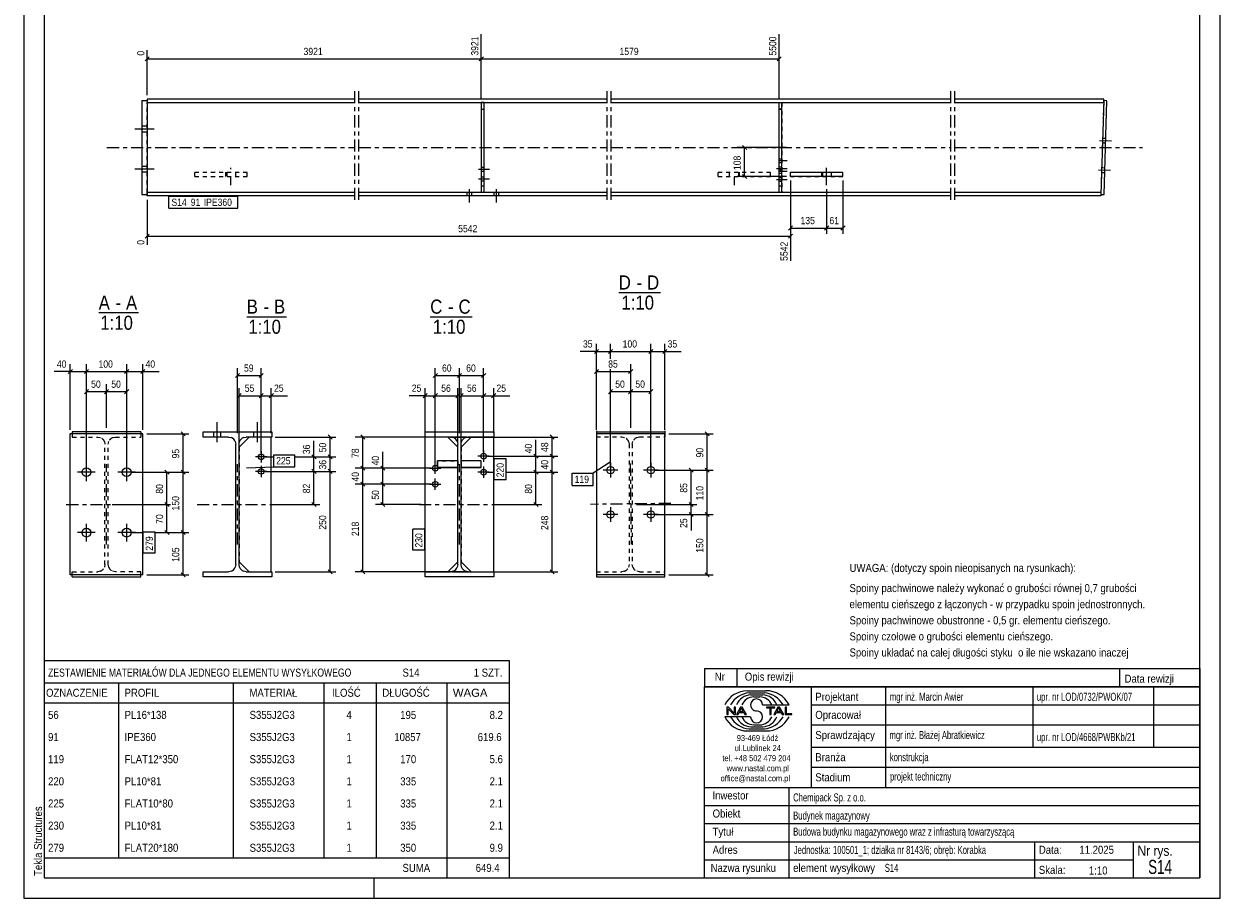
# Model space of a CAD drawing. Header units: millimetres. Extents: x 0 to 297, y 0 to 420.
# Tile 1 of 2: x 0 to 297, y 0 to 217. Entities that reach past the tile are written whole.
import ezdxf

# ---------------------------------------------------------------- set-up
doc = ezdxf.new("R2010")
doc.units = ezdxf.units.MM
for name, pattern in [('XKITLINE00', [0]), ('XKITLINE01', [4, 1, -1, 1, -1]), ('XKITLINE02', [4, 2, -2]), ('XKITLINE03', [6, 3, -1, 1, -1])]:
    doc.linetypes.add(name, pattern=pattern)
for name, color, linetype, lineweight in [('Arkusz rysunku', 3, 'Continuous', 0), ('Element', 2, 'Continuous', 0), ('Inny typ obiektu', 7, 'Continuous', 0), ('Wymiar', 4, 'Continuous', 0), ('Znak elementu', 2, 'Continuous', 0), ('Śruba', 3, 'Continuous', 0)]:
    doc.layers.add(name, color=color, linetype=linetype, lineweight=lineweight)
doc.styles.add('ARIAL', font='ARIAL.TTF')

msp = doc.modelspace()

# ---------------------------------------------------------------- linework, layer by layer
at = {"layer": 'Arkusz rysunku', "linetype": 'XKITLINE00', "lineweight": 0}
for p, q in [((0, 420), (0, 0)), ((297, 0), (297, 420)), ((5, 415), (5, 5)), ((292, 5), (292, 415)), ((5, 5), (292, 5)), ((87, 0), (87, 5)), ((0, 0), (297, 0))]:
    msp.add_line(p, q, dxfattribs=at)
at = {"layer": 'Element', "linetype": 'XKITLINE03', "lineweight": 0}
for p, q in [((82.11, 200.42), (82.11, 172.42)), ((83.11, 200.42), (83.11, 172.42)), ((144.71, 200.42), (144.71, 172.42)), ((145.71, 200.42), (145.71, 172.42)), ((230.03, 200.42), (230.03, 172.42)), ((231.03, 200.42), (231.03, 172.42)), ((20.62, 186.42), (82.11, 186.42)), ((83.11, 186.42), (144.71, 186.42)), ((145.71, 186.42), (230.03, 186.42)), ((231.03, 186.42), (277.75, 186.42)), ((20.52, 87.78), (20.52, 107.78)), ((53.02, 87.78), (53.02, 107.78)), ((108.14, 87.78), (108.14, 107.78)), ((150.54, 107.9), (150.78, 87.9)), ((160.66, 98.02), (140.66, 97.78)), ((10.52, 97.78), (30.52, 97.78)), ((43.02, 97.78), (63.02, 97.78)), ((98.14, 97.78), (118.14, 97.78))]:
    msp.add_line(p, q, dxfattribs=at)
at = {"layer": 'Element', "linetype": 'XKITLINE00', "lineweight": 0}
for p, q in [((29.29, 198.09), (30.62, 198.09)), ((29.29, 198.09), (29.29, 174.75)), ((30.62, 198.42), (30.62, 198.09)), ((82.11, 198.42), (30.62, 198.42)), ((30.62, 198.09), (30.62, 174.75)), ((30.62, 197.57), (82.11, 197.57)), ((144.71, 198.42), (83.11, 198.42)), ((83.11, 197.57), (144.71, 197.57)), ((113.57, 197.57), (113.57, 175.27)), ((114.24, 175.27), (114.24, 197.57)), ((230.03, 198.42), (145.71, 198.42)), ((145.71, 197.57), (230.03, 197.57)), ((187.53, 175.27), (187.53, 197.57)), ((187.53, 197.57), (188.19, 197.57)), ((188.19, 175.27), (188.19, 197.57)), ((268.13, 198.42), (231.03, 198.42)), ((231.03, 197.57), (268.1, 197.57)), ((268.12, 198.08), (267.39, 174.76)), ((268.1, 197.57), (268.13, 198.42)), ((268.92, 198.05), (268.12, 198.08)), ((268.19, 174.73), (268.92, 198.05)), ((190.35, 179.22), (190.35, 180.29)), ((190.35, 180.29), (203.36, 180.29)), ((203.36, 179.22), (190.35, 179.22)), ((198.31, 179.22), (198.31, 180.29)), ((203.36, 179.22), (203.36, 180.29)), ((82.11, 175.27), (30.62, 175.27)), ((144.71, 175.27), (83.11, 175.27)), ((230.03, 175.27), (145.71, 175.27)), ((188.19, 175.27), (187.53, 175.27)), ((267.4, 175.27), (231.03, 175.27)), ((267.4, 175.27), (267.37, 174.42)), ((29.29, 174.75), (30.62, 174.75)), ((30.62, 174.42), (30.62, 174.75)), ((82.11, 174.42), (30.62, 174.42)), ((144.71, 174.42), (83.11, 174.42)), ((230.03, 174.42), (145.71, 174.42)), ((267.37, 174.42), (231.03, 174.42)), ((267.39, 174.76), (268.19, 174.73)), ((142.16, 116.03), (142.16, 115.28)), ((159.16, 116.03), (159.16, 115.28)), ((11.52, 80.28), (11.52, 115.28)), ((29.52, 115.28), (11.52, 115.28)), ((29.02, 115.78), (12.02, 115.78)), ((12.02, 115.78), (12.02, 115.28)), ((29.02, 115.78), (29.02, 115.28)), ((29.52, 80.28), (29.52, 115.28)), ((44.52, 114.51), (44.52, 115.78)), ((44.52, 115.78), (61.52, 115.78)), ((44.52, 114.51), (44.52, 115.78)), ((44.52, 115.78), (61.52, 115.78)), ((50.82, 114.51), (44.52, 114.51)), ((50.82, 114.51), (44.52, 114.51)), ((50.82, 114.51), (51.51, 114.37)), ((50.82, 114.51), (51.51, 114.37)), ((52.48, 113.4), (52.62, 112.71)), ((52.48, 113.4), (52.62, 112.71)), ((55.92, 114.51), (53.42, 112.01)), ((53.42, 112.71), (53.56, 113.4)), ((53.42, 112.71), (53.56, 113.4)), ((54.53, 114.37), (55.22, 114.51)), ((54.53, 114.37), (55.22, 114.51)), ((61.52, 114.51), (55.22, 114.51)), ((61.52, 114.51), (55.22, 114.51)), ((61.42, 81.05), (61.42, 114.51)), ((61.52, 115.78), (61.52, 114.51)), ((61.52, 115.78), (61.52, 114.51)), ((99.64, 114.51), (99.64, 115.78)), ((99.64, 115.78), (116.64, 115.78)), ((99.64, 114.51), (99.64, 115.78)), ((99.64, 115.78), (116.64, 115.78)), ((105.94, 114.51), (99.64, 114.51)), ((105.94, 114.51), (99.64, 114.51)), ((99.64, 81.05), (99.64, 114.51)), ((107.74, 112.01), (105.24, 114.51)), ((105.94, 114.51), (106.63, 114.37)), ((105.94, 114.51), (106.63, 114.37)), ((107.6, 113.4), (107.74, 112.71)), ((107.6, 113.4), (107.74, 112.71)), ((111.04, 114.51), (108.54, 112.01)), ((108.54, 112.71), (108.68, 113.4)), ((108.54, 112.71), (108.68, 113.4)), ((109.65, 114.37), (110.34, 114.51)), ((109.65, 114.37), (110.34, 114.51)), ((116.64, 114.51), (110.34, 114.51)), ((116.64, 114.51), (110.34, 114.51)), ((116.64, 115.78), (116.64, 114.51)), ((116.64, 115.78), (116.64, 114.51)), ((116.64, 81.05), (116.64, 114.51)), ((142.16, 115.79), (159.16, 115.79)), ((159.16, 115.28), (142.16, 115.28)), ((142.16, 115.28), (142.16, 80.28)), ((159.16, 80.28), (159.16, 115.28)), ((52.62, 82.85), (52.62, 112.71)), ((52.62, 82.85), (52.62, 112.71)), ((53.42, 82.85), (53.42, 112.71)), ((53.42, 82.85), (53.42, 112.71)), ((107.74, 82.85), (107.74, 112.71)), ((107.74, 82.85), (107.74, 112.71)), ((108.54, 82.85), (108.54, 112.71)), ((108.54, 82.85), (108.54, 112.71)), ((107.74, 108.58), (102.73, 108.58)), ((102.73, 106.98), (102.73, 108.58)), ((107.74, 108.58), (102.73, 108.58)), ((102.73, 108.58), (102.73, 106.98)), ((107.74, 106.98), (102.73, 106.98)), ((102.73, 106.98), (107.74, 106.98)), ((107.74, 106.98), (107.74, 108.58)), ((107.74, 106.98), (107.74, 108.58)), ((113.55, 108.58), (108.54, 108.58)), ((108.54, 108.58), (108.54, 106.98)), ((113.55, 108.58), (108.54, 108.58)), ((108.54, 108.58), (108.54, 106.98)), ((113.55, 106.98), (108.54, 106.98)), ((108.54, 106.98), (113.55, 106.98)), ((113.55, 106.98), (113.55, 108.58)), ((113.55, 106.98), (113.55, 108.58)), ((53.42, 83.55), (55.92, 81.05)), ((107.74, 83.55), (105.24, 81.05)), ((108.54, 83.55), (111.04, 81.05)), ((29.52, 80.28), (11.52, 80.28)), ((12.02, 79.78), (12.02, 80.28)), ((29.02, 79.78), (29.02, 80.28)), ((44.52, 79.78), (44.52, 81.05)), ((44.52, 81.05), (50.82, 81.05)), ((44.52, 79.78), (44.52, 81.05)), ((44.52, 81.05), (50.82, 81.05)), ((51.51, 81.19), (50.82, 81.05)), ((51.51, 81.19), (50.82, 81.05)), ((52.62, 82.85), (52.48, 82.16)), ((52.62, 82.85), (52.48, 82.16)), ((53.56, 82.16), (53.42, 82.85)), ((53.56, 82.16), (53.42, 82.85)), ((55.22, 81.05), (54.53, 81.19)), ((55.22, 81.05), (54.53, 81.19)), ((55.22, 81.05), (61.52, 81.05)), ((55.22, 81.05), (61.52, 81.05)), ((61.52, 81.05), (61.52, 79.78)), ((61.52, 81.05), (61.52, 79.78)), ((99.64, 79.78), (99.64, 81.05)), ((99.64, 81.05), (105.94, 81.05)), ((99.64, 79.78), (99.64, 81.05)), ((99.64, 81.05), (105.94, 81.05)), ((106.63, 81.19), (105.94, 81.05)), ((106.63, 81.19), (105.94, 81.05)), ((107.74, 82.85), (107.6, 82.16)), ((107.74, 82.85), (107.6, 82.16)), ((108.68, 82.16), (108.54, 82.85)), ((108.68, 82.16), (108.54, 82.85)), ((110.34, 81.05), (109.65, 81.19)), ((110.34, 81.05), (109.65, 81.19)), ((110.34, 81.05), (116.64, 81.05)), ((110.34, 81.05), (116.64, 81.05)), ((116.64, 81.05), (116.64, 79.78)), ((116.64, 81.05), (116.64, 79.78)), ((142.16, 80.28), (142.16, 79.77)), ((159.16, 80.28), (142.16, 80.28)), ((159.16, 79.77), (159.16, 80.28)), ((12.02, 79.78), (29.02, 79.78)), ((61.52, 79.78), (44.52, 79.78)), ((61.52, 79.78), (44.52, 79.78)), ((116.64, 79.78), (99.64, 79.78)), ((116.64, 79.78), (99.64, 79.78)), ((142.16, 79.77), (159.16, 79.77))]:
    msp.add_line(p, q, dxfattribs=at)
at = {"layer": 'Element', "linetype": 'XKITLINE01', "lineweight": 0}
for p, q in [((30.62, 198.09), (30.62, 196.83)), ((30.62, 175.27), (30.62, 197.57)), ((114.24, 197.57), (113.57, 197.57)), ((187.53, 175.27), (187.53, 197.57)), ((187.53, 197.57), (188.19, 197.57)), ((188.19, 197.57), (188.19, 175.27)), ((268.1, 197.57), (267.4, 175.27)), ((113.57, 195.91), (114.24, 195.91)), ((188.19, 195.91), (187.53, 195.91)), ((187.53, 195.91), (188.19, 195.91)), ((42.45, 179.22), (42.45, 180.29)), ((42.45, 180.29), (55.44, 180.29)), ((42.45, 179.22), (55.44, 179.22)), ((50.39, 180.29), (50.39, 179.22)), ((55.44, 179.22), (55.44, 180.29)), ((172.37, 179.22), (172.37, 180.29)), ((172.37, 180.29), (185.36, 180.29)), ((172.37, 179.22), (185.36, 179.22)), ((177.43, 180.29), (177.43, 179.22)), ((185.36, 179.22), (185.36, 180.29)), ((190.35, 179.22), (190.35, 180.29)), ((190.35, 180.29), (203.36, 180.29)), ((190.35, 179.22), (203.36, 179.22)), ((198.31, 180.29), (198.31, 179.22)), ((203.36, 179.22), (203.36, 180.29)), ((30.62, 174.75), (30.62, 175.27)), ((113.57, 176.93), (114.24, 176.93)), ((114.24, 175.27), (113.57, 175.27)), ((187.53, 176.93), (188.19, 176.93)), ((187.53, 176.93), (188.19, 176.93)), ((188.19, 175.27), (187.53, 175.27)), ((12.02, 115.28), (12.02, 114.51)), ((12.02, 114.51), (18.32, 114.51)), ((18.32, 114.51), (19.01, 114.37)), ((19.98, 113.4), (20.12, 112.71)), ((20.92, 112.71), (21.06, 113.4)), ((22.03, 114.37), (22.72, 114.51)), ((22.72, 114.51), (29.02, 114.51)), ((29.02, 115.28), (29.02, 114.51)), ((61.42, 114.51), (55.92, 114.51)), ((105.24, 114.51), (99.64, 114.51)), ((116.64, 114.51), (111.04, 114.51)), ((142.16, 115.28), (142.16, 114.52)), ((142.16, 114.52), (148.46, 114.52)), ((148.46, 114.52), (149.15, 114.38)), ((150.12, 113.41), (150.26, 112.72)), ((151.06, 112.72), (151.2, 113.41)), ((152.17, 114.38), (152.86, 114.52)), ((152.86, 114.52), (159.16, 114.52)), ((159.16, 115.28), (159.16, 114.52)), ((20.12, 82.85), (20.12, 112.71)), ((20.92, 82.85), (20.92, 112.71)), ((53.42, 112.01), (53.42, 83.55)), ((107.74, 83.55), (107.74, 112.01)), ((108.54, 112.01), (108.54, 83.55)), ((150.26, 112.72), (150.26, 82.84)), ((151.06, 112.72), (151.06, 82.84)), ((103.88, 108.58), (107.74, 108.58)), ((103.88, 106.98), (107.74, 106.98)), ((107.74, 108.58), (107.74, 106.98)), ((12.02, 81.05), (18.32, 81.05)), ((12.02, 80.28), (12.02, 81.05)), ((19.01, 81.19), (18.32, 81.05)), ((20.12, 82.85), (19.98, 82.16)), ((21.06, 82.16), (20.92, 82.85)), ((22.72, 81.05), (22.03, 81.19)), ((29.02, 81.05), (22.72, 81.05)), ((29.02, 80.28), (29.02, 81.05)), ((55.92, 81.05), (61.42, 81.05)), ((99.64, 81.05), (105.24, 81.05)), ((111.04, 81.05), (116.64, 81.05)), ((142.16, 81.28), (142.16, 80.28)), ((142.16, 81.04), (148.46, 81.04)), ((149.15, 81.18), (148.46, 81.04)), ((150.26, 82.84), (150.12, 82.15)), ((151.2, 82.15), (151.06, 82.84)), ((152.86, 81.04), (152.17, 81.18)), ((152.86, 81.04), (159.16, 81.04)), ((159.16, 80.28), (159.16, 81.28))]:
    msp.add_line(p, q, dxfattribs=at)
for centre, start, end in [((18.32, 112.71), 22.5, 67.5), ((22.72, 112.71), 112.5, 157.5), ((148.46, 112.72), 22.4859, 67.4859), ((152.86, 112.72), 112.5141, 157.5141), ((18.32, 82.85), 292.5, 337.5), ((22.72, 82.85), 202.5, 247.5), ((148.46, 82.84), 292.5141, 337.5141), ((152.86, 82.84), 202.4859, 247.4859)]:
    msp.add_arc(centre, 1.8, start, end, dxfattribs=at)
at = {"layer": 'Element', "linetype": 'XKITLINE00', "lineweight": 0}
for centre, start, end in [((50.82, 112.71), 22.5, 67.5), ((50.82, 112.71), 22.5, 67.5), ((55.22, 112.71), 112.5, 157.5), ((55.22, 112.71), 112.5, 157.5), ((105.94, 112.71), 22.5, 67.5), ((105.94, 112.71), 22.5, 67.5), ((110.34, 112.71), 112.5, 157.5), ((110.34, 112.71), 112.5, 157.5), ((50.82, 82.85), 292.5, 337.5), ((50.82, 82.85), 292.5, 337.5), ((55.22, 82.85), 202.5, 247.5), ((55.22, 82.85), 202.5, 247.5), ((105.94, 82.85), 292.5, 337.5), ((105.94, 82.85), 292.5, 337.5), ((110.34, 82.85), 202.5, 247.5), ((110.34, 82.85), 202.5, 247.5)]:
    msp.add_arc(centre, 1.8, start, end, dxfattribs=at)
at = {"layer": 'Inny typ obiektu', "linetype": 'XKITLINE00', "lineweight": 0}
for p, q in [((147.7, 150.4), (158.1, 150.4)), ((18.57, 145.4), (28.45, 145.4)), ((55.33, 144.4), (65.21, 144.4)), ((100.88, 144.4), (111.28, 144.4)), ((5, 59), (5, 53.5)), ((5, 59), (120.5, 59)), ((120.5, 59), (120.5, 53.5)), ((169, 57), (169, 52.5)), ((169, 57), (292, 57)), ((177, 57), (177, 52.5)), ((272, 57), (272, 52.5)), ((292, 57), (292, 52.5)), ((5, 53.5), (5, 48.5)), ((5, 53.5), (120.5, 53.5)), ((23.5, 53.5), (23.5, 48.5)), ((52, 48.5), (52, 53.5)), ((74.5, 53.5), (74.5, 48.5)), ((87.5, 53.5), (87.5, 48.5)), ((105, 53.5), (105, 48.5)), ((120.5, 53.5), (120.5, 48.5)), ((292, 52.5), (169, 52.5)), ((169, 5), (169, 52.5)), ((169, 52.5), (292, 52.5)), ((179.62, 51.49), (184.23, 51.5)), ((180.07, 50.99), (183.86, 51)), ((180.46, 50.49), (183.45, 50.49)), ((195.5, 52.5), (195.5, 27.5)), ((214, 27.5), (214, 52.5)), ((250.5, 52.5), (250.5, 37.5)), ((280.5, 52.5), (280.5, 37.5)), ((292, 52.5), (292, 5)), ((5, 48.5), (120.5, 48.5)), ((5, 48.5), (5, 43)), ((23.5, 48.5), (23.5, 43)), ((52, 43), (52, 48.5)), ((74.5, 48.5), (74.5, 43)), ((87.5, 48.5), (87.5, 43)), ((105, 48.5), (105, 43)), ((120.5, 48.5), (120.5, 43)), ((181.2, 49.98), (182.73, 49.99)), ((183.42, 47.99), (189.98, 47.99)), ((195.5, 48), (292, 48)), ((180.43, 45.01), (174, 45.01)), ((174.93, 47.44), (174.57, 47.44)), ((174.57, 47.44), (174.57, 45.56)), ((174.57, 45.56), (174.9, 45.56)), ((174.9, 47.04), (176.29, 45.56)), ((174.9, 45.56), (174.9, 47.04)), ((176.31, 45.96), (174.93, 47.44)), ((176.29, 45.56), (176.65, 45.56)), ((176.65, 47.44), (176.31, 47.44)), ((176.31, 47.44), (176.31, 45.96)), ((176.65, 45.56), (176.65, 47.44)), ((177.96, 47.44), (176.94, 45.56)), ((176.94, 45.56), (177.31, 45.56)), ((177.31, 45.56), (177.61, 46.13)), ((177.61, 46.13), (178.71, 46.13)), ((177.71, 46.33), (178.14, 47.24)), ((178.6, 46.33), (177.71, 46.33)), ((178.33, 47.44), (177.96, 47.44)), ((178.14, 47.24), (178.6, 46.33)), ((179.41, 45.56), (178.33, 47.44)), ((178.71, 46.13), (179.02, 45.56)), ((179.02, 45.56), (179.41, 45.56)), ((186.43, 47.44), (184.34, 47.44)), ((184.34, 47.44), (184.34, 47.22)), ((184.34, 47.22), (185.21, 47.22)), ((185.21, 47.22), (185.21, 45.56)), ((185.21, 45.56), (185.56, 45.56)), ((185.56, 45.56), (185.56, 47.22)), ((185.56, 47.22), (186.43, 47.22)), ((187.21, 47.44), (186.2, 45.56)), ((186.2, 45.56), (186.57, 45.56)), ((186.43, 47.22), (186.43, 47.44)), ((186.57, 45.56), (186.86, 46.13)), ((186.86, 46.13), (187.96, 46.13)), ((186.96, 46.33), (187.39, 47.24)), ((187.86, 46.33), (186.96, 46.33)), ((187.59, 47.44), (187.21, 47.44)), ((187.4, 47.24), (187.39, 47.24)), ((187.4, 47.24), (187.86, 46.33)), ((188.67, 45.56), (187.59, 47.44)), ((187.96, 46.13), (188.27, 45.56)), ((188.27, 45.56), (188.67, 45.56)), ((189.36, 47.44), (189.01, 47.44)), ((189.01, 47.44), (189.01, 45.56)), ((189.01, 45.56), (190.66, 45.56)), ((189.36, 45.78), (189.36, 47.44)), ((190.66, 45.78), (189.36, 45.78)), ((190.66, 45.56), (190.66, 45.78)), ((5, 43), (5, 37.5)), ((23.5, 43), (23.5, 37.5)), ((52, 37.5), (52, 43)), ((74.5, 43), (74.5, 37.5)), ((87.5, 43), (87.5, 37.5)), ((105, 43), (105, 37.5)), ((120.5, 43), (120.5, 37.5)), ((180.07, 42.01), (183.86, 42)), ((180.46, 42.51), (183.45, 42.51)), ((181.2, 43.02), (182.73, 43.01)), ((195.5, 43), (292, 43)), ((179.62, 41.51), (184.23, 41.5)), ((5, 37.5), (5, 32)), ((23.5, 37.5), (23.5, 32)), ((52, 32), (52, 37.5)), ((74.5, 37.5), (74.5, 32)), ((87.5, 37.5), (87.5, 32)), ((105, 37.5), (105, 32)), ((120.5, 37.5), (120.5, 32)), ((195.5, 37.5), (292, 37.5)), ((5, 32), (5, 26.5)), ((23.5, 32), (23.5, 26.5)), ((52, 26.5), (52, 32)), ((74.5, 32), (74.5, 26.5)), ((87.5, 32), (87.5, 26.5)), ((105, 32), (105, 26.5)), ((120.5, 32), (120.5, 26.5)), ((195.5, 32.5), (292, 32.5)), ((169, 27.5), (292, 27.5)), ((190, 5), (190, 27.5)), ((5, 26.5), (5, 21)), ((23.5, 26.5), (23.5, 21)), ((52, 21), (52, 26.5)), ((74.5, 26.5), (74.5, 21)), ((87.5, 26.5), (87.5, 21)), ((105, 26.5), (105, 21)), ((120.5, 26.5), (120.5, 21)), ((5, 21), (5, 15.5)), ((23.5, 21), (23.5, 15.5)), ((52, 15.5), (52, 21)), ((74.5, 21), (74.5, 15.5)), ((87.5, 21), (87.5, 15.5)), ((105, 21), (105, 15.5)), ((120.5, 21), (120.5, 15.5)), ((169, 23), (292, 23)), ((169, 18.5), (292, 18.5)), ((5, 15.5), (5, 10)), ((23.5, 15.5), (23.5, 10)), ((52, 10), (52, 15.5)), ((74.5, 15.5), (74.5, 10)), ((87.5, 15.5), (87.5, 10)), ((105, 15.5), (105, 10)), ((120.5, 15.5), (120.5, 10)), ((169, 14), (292, 14)), ((251, 5), (251, 14)), ((275.5, 5), (275.5, 14)), ((5, 10), (5, 5)), ((5, 10), (120.5, 10)), ((105, 10), (105, 5)), ((120.5, 10), (120.5, 5)), ((169, 9.5), (275.5, 9.5)), ((5, 5), (120.5, 5)), ((169, 5), (292, 5))]:
    msp.add_line(p, q, dxfattribs=at)
for centre, radius, start, end in [((179.72, 45.08), 6.42, 90.8317, 153.0136), ((180.67, 45), 6.02, 95.7347, 150.2266), ((183.22, 46.41), 4.08, 22.7023, 86.7527), ((183.24, 44.98), 6.04, 29.8256, 84.1252), ((184.25, 45.07), 6.43, 27.0191, 90.199), ((180.7, 46.42), 4.07, 93.3428, 157.3393), ((181.33, 46.6), 3.38, 92.229, 155.8008), ((181.92, 47.99), 1.49, 0.0741, 179.9259), ((181.92, 47.99), 1.49, 179.9259, 270), ((182.59, 46.6), 3.39, 24.2351, 87.5913), ((179.72, 47.92), 6.42, 206.9864, 269.1683), ((180.67, 48), 6.02, 209.7734, 264.2653), ((180.7, 46.58), 4.07, 202.6607, 266.6572), ((181.33, 46.4), 3.38, 204.1992, 267.771), ((181.92, 45.01), 1.49, 180.0741, 359.9259), ((181.92, 45), 1.49, 0.0741, 90), ((182.59, 46.4), 3.39, 272.4087, 335.7649), ((183.22, 46.59), 4.08, 273.2473, 337.2977), ((183.24, 48.02), 6.04, 275.8748, 330.1744), ((184.25, 47.93), 6.43, 269.801, 332.9809)]:
    msp.add_arc(centre, radius, start, end, dxfattribs=at)
at = {"layer": 'Wymiar', "linetype": 'XKITLINE00', "lineweight": 0}
for p, q in [((113.57, 198.57), (113.57, 214.58)), ((113.57, 198.57), (113.57, 214.58)), ((187.53, 198.57), (187.53, 214.58)), ((31.13, 208.93), (30.11, 207.91)), ((30.62, 199.42), (30.62, 210.57)), ((30.62, 208.42), (113.57, 208.42)), ((114.08, 208.93), (113.06, 207.91)), ((114.08, 208.93), (113.06, 207.91)), ((113.57, 208.42), (187.53, 208.42)), ((188.03, 208.93), (187.02, 207.91)), ((189.35, 186.42), (177.09, 186.42)), ((178.44, 186.93), (179.46, 185.91)), ((178.95, 179.22), (178.95, 186.42)), ((189.35, 179.22), (177.09, 179.22)), ((178.44, 179.73), (179.46, 178.71)), ((190.35, 178.22), (190.35, 158.26)), ((190.35, 178.22), (190.35, 164.98)), ((203.36, 178.22), (203.36, 164.98)), ((199.31, 176.05), (199.31, 164.98)), ((199.31, 176.05), (199.31, 164.98)), ((30.62, 173.42), (30.62, 162.26)), ((190.86, 166.93), (189.84, 165.91)), ((190.35, 166.42), (199.31, 166.42)), ((199.82, 166.93), (198.8, 165.91)), ((199.82, 166.93), (198.8, 165.91)), ((199.31, 166.42), (203.36, 166.42)), ((203.87, 166.93), (202.85, 165.91)), ((31.13, 164.93), (30.11, 163.91)), ((30.62, 164.42), (190.35, 164.42)), ((190.86, 164.93), (189.84, 163.91)), ((142.16, 116.28), (142.16, 137.64)), ((145.66, 133.91), (145.66, 137.64)), ((145.66, 133.91), (145.66, 137.64)), ((155.66, 107.28), (155.66, 137.64)), ((155.66, 107.28), (155.66, 137.64)), ((159.16, 116.28), (159.16, 137.64)), ((142.16, 135.78), (138.14, 135.78)), ((142.16, 135.78), (138.14, 135.78)), ((142.67, 136.29), (141.65, 135.27)), ((142.16, 135.78), (145.66, 135.78)), ((146.17, 136.29), (145.15, 135.27)), ((146.17, 136.29), (145.15, 135.27)), ((145.66, 135.78), (155.66, 135.78)), ((156.17, 136.29), (155.15, 135.27)), ((156.17, 136.29), (155.15, 135.27)), ((155.66, 135.78), (159.16, 135.78)), ((159.67, 136.29), (158.65, 135.27)), ((159.16, 135.78), (163.18, 135.78)), ((159.16, 135.78), (163.18, 135.78)), ((11.52, 130.78), (7.5, 130.78)), ((11.52, 130.78), (7.5, 130.78)), ((12.03, 131.29), (11.01, 130.27)), ((11.52, 116.28), (11.52, 132.64)), ((11.52, 130.78), (15.52, 130.78)), ((16.03, 131.29), (15.01, 130.27)), ((16.03, 131.29), (15.01, 130.27)), ((15.52, 106.78), (15.52, 132.64)), ((15.52, 106.78), (15.52, 132.64)), ((15.52, 130.78), (25.52, 130.78)), ((26.03, 131.29), (25.01, 130.27)), ((26.03, 131.29), (25.01, 130.27)), ((25.52, 106.78), (25.52, 132.64)), ((25.52, 106.78), (25.52, 132.64)), ((25.52, 130.78), (29.52, 130.78)), ((30.03, 131.29), (29.01, 130.27)), ((29.52, 116.28), (29.52, 132.64)), ((29.52, 130.78), (33.54, 130.78)), ((29.52, 130.78), (33.54, 130.78)), ((53.02, 115.51), (53.02, 131.64)), ((58.92, 110.58), (58.92, 131.64)), ((102.14, 107.78), (102.14, 131.64)), ((108.14, 115.51), (108.14, 131.64)), ((108.14, 115.51), (108.14, 131.64)), ((114.14, 110.78), (114.14, 131.64)), ((142.67, 131.3), (141.65, 130.28)), ((142.16, 116.28), (142.16, 132.65)), ((142.16, 130.79), (150.66, 130.79)), ((145.66, 107.28), (145.66, 131.39)), ((145.66, 107.28), (145.66, 131.39)), ((151.17, 131.3), (150.15, 130.28)), ((150.66, 116.79), (150.66, 132.65)), ((53.53, 130.29), (52.51, 129.27)), ((53.02, 129.78), (58.92, 129.78)), ((59.43, 130.29), (58.41, 129.27)), ((102.65, 130.29), (101.63, 129.27)), ((102.14, 129.78), (108.14, 129.78)), ((108.65, 130.29), (107.63, 129.27)), ((108.65, 130.29), (107.63, 129.27)), ((108.14, 129.78), (114.14, 129.78)), ((114.65, 130.29), (113.63, 129.27)), ((16.03, 126.29), (15.01, 125.27)), ((15.52, 106.78), (15.52, 127.64)), ((15.52, 125.78), (20.52, 125.78)), ((21.03, 126.29), (20.01, 125.27)), ((21.03, 126.29), (20.01, 125.27)), ((20.52, 116.78), (20.52, 127.64)), ((20.52, 116.78), (20.52, 127.64)), ((20.52, 125.78), (25.52, 125.78)), ((26.03, 126.29), (25.01, 125.27)), ((25.52, 106.78), (25.52, 127.64)), ((53.93, 125.29), (52.91, 124.27)), ((53.42, 113.01), (53.42, 126.64)), ((53.42, 124.78), (58.92, 124.78)), ((59.43, 125.29), (58.41, 124.27)), ((59.43, 125.29), (58.41, 124.27)), ((58.92, 110.58), (58.92, 126.64)), ((58.92, 110.58), (58.92, 126.64)), ((58.92, 124.78), (61.42, 124.78)), ((61.93, 125.29), (60.91, 124.27)), ((61.42, 115.51), (61.42, 126.64)), ((61.42, 124.78), (65.44, 124.78)), ((61.42, 124.78), (65.44, 124.78)), ((99.64, 124.78), (95.62, 124.78)), ((99.64, 124.78), (95.62, 124.78)), ((100.15, 125.29), (99.13, 124.27)), ((99.64, 115.51), (99.64, 126.64)), ((99.64, 124.78), (102.14, 124.78)), ((102.65, 125.29), (101.63, 124.27)), ((102.65, 125.29), (101.63, 124.27)), ((102.14, 107.78), (102.14, 126.64)), ((102.14, 107.78), (102.14, 126.64)), ((102.14, 124.78), (107.74, 124.78)), ((108.25, 125.29), (107.23, 124.27)), ((107.74, 113.01), (107.74, 126.64)), ((109.05, 125.29), (108.03, 124.27)), ((108.54, 113.01), (108.54, 126.64)), ((108.54, 124.78), (114.14, 124.78)), ((114.65, 125.29), (113.63, 124.27)), ((114.65, 125.29), (113.63, 124.27)), ((114.14, 110.78), (114.14, 126.64)), ((114.14, 110.78), (114.14, 126.64)), ((114.14, 124.78), (116.64, 124.78)), ((117.15, 125.29), (116.13, 124.27)), ((116.64, 115.51), (116.64, 126.64)), ((116.64, 124.78), (120.66, 124.78)), ((116.64, 124.78), (120.66, 124.78)), ((146.17, 126.3), (145.15, 125.28)), ((145.66, 107.28), (145.66, 127.65)), ((145.66, 125.79), (150.66, 125.79)), ((151.17, 126.3), (150.15, 125.28)), ((151.17, 126.3), (150.15, 125.28)), ((150.66, 116.79), (150.66, 127.65)), ((150.66, 116.79), (150.66, 127.65)), ((150.66, 125.79), (155.66, 125.79)), ((156.17, 126.3), (155.15, 125.28)), ((155.66, 107.28), (155.66, 127.65)), ((30.52, 115.28), (40.96, 115.28)), ((39.01, 115.79), (40.03, 114.77)), ((39.52, 105.78), (39.52, 115.28)), ((62.42, 114.51), (77.46, 114.51)), ((72.02, 109.58), (72.02, 113.6)), ((72.02, 109.58), (72.02, 113.6)), ((75.51, 115.02), (76.53, 114)), ((76.02, 109.58), (76.02, 114.51)), ((110.04, 114.51), (82.28, 114.51)), ((83.63, 115.02), (84.65, 114)), ((84.14, 106.78), (84.14, 114.51)), ((106.24, 114.51), (132.58, 114.51)), ((127.14, 109.78), (127.14, 113.8)), ((127.14, 109.78), (127.14, 113.8)), ((130.63, 115.02), (131.65, 114)), ((131.14, 109.78), (131.14, 114.51)), ((160.16, 115.28), (171.1, 115.28)), ((169.15, 115.79), (170.17, 114.77)), ((169.66, 106.28), (169.66, 115.28)), ((71.51, 110.09), (72.53, 109.07)), ((75.51, 110.09), (76.53, 109.07)), ((75.51, 110.09), (76.53, 109.07)), ((89.14, 106.78), (89.14, 110.8)), ((89.14, 106.78), (89.14, 110.8)), ((126.63, 110.29), (127.65, 109.27)), ((130.63, 110.29), (131.65, 109.27)), ((130.63, 110.29), (131.65, 109.27)), ((59.92, 109.58), (62.04, 109.58)), ((59.92, 109.58), (62.04, 109.58)), ((59.92, 109.58), (62.04, 109.58)), ((67.25, 109.58), (77.46, 109.58)), ((67.25, 109.58), (77.46, 109.58)), ((67.25, 109.58), (73.46, 109.58)), ((72.02, 105.98), (72.02, 109.58)), ((76.02, 105.98), (76.02, 109.58)), ((83.63, 107.29), (84.65, 106.27)), ((83.63, 107.29), (84.65, 106.27)), ((88.63, 107.29), (89.65, 106.27)), ((115.14, 109.78), (132.58, 109.78)), ((115.14, 109.78), (132.58, 109.78)), ((115.14, 109.78), (128.58, 109.78)), ((127.14, 105.78), (127.14, 109.78)), ((131.14, 105.78), (131.14, 109.78)), ((26.52, 105.78), (40.96, 105.78)), ((26.52, 105.78), (40.96, 105.78)), ((26.52, 105.78), (36.96, 105.78)), ((35.01, 106.29), (36.03, 105.27)), ((35.52, 97.78), (35.52, 105.78)), ((39.01, 106.29), (40.03, 105.27)), ((39.01, 106.29), (40.03, 105.27)), ((39.52, 90.78), (39.52, 105.78)), ((59.92, 105.98), (77.46, 105.98)), ((59.92, 105.98), (77.46, 105.98)), ((59.92, 105.98), (73.46, 105.98)), ((59.92, 105.98), (73.46, 105.98)), ((71.51, 106.49), (72.53, 105.47)), ((71.51, 106.49), (72.53, 105.47)), ((72.02, 97.78), (72.02, 105.98)), ((75.51, 106.49), (76.53, 105.47)), ((75.51, 106.49), (76.53, 105.47)), ((76.02, 81.05), (76.02, 105.98)), ((101.14, 106.78), (82.28, 106.78)), ((101.14, 106.78), (82.28, 106.78)), ((84.14, 102.78), (84.14, 106.78)), ((101.14, 106.78), (87.28, 106.78)), ((89.14, 102.78), (89.14, 106.78)), ((115.14, 105.78), (116.74, 105.78)), ((115.14, 105.78), (116.74, 105.78)), ((115.14, 105.78), (116.74, 105.78)), ((115.14, 105.78), (116.74, 105.78)), ((119.74, 105.78), (132.58, 105.78)), ((119.74, 105.78), (132.58, 105.78)), ((119.74, 105.78), (128.58, 105.78)), ((119.74, 105.78), (128.58, 105.78)), ((126.63, 106.29), (127.65, 105.27)), ((126.63, 106.29), (127.65, 105.27)), ((127.14, 97.78), (127.14, 105.78)), ((130.63, 106.29), (131.65, 105.27)), ((130.63, 106.29), (131.65, 105.27)), ((131.14, 81.05), (131.14, 105.78)), ((156.66, 106.28), (171.1, 106.28)), ((156.66, 106.28), (171.1, 106.28)), ((156.66, 106.28), (167.1, 106.28)), ((165.15, 106.79), (166.17, 105.77)), ((165.66, 97.78), (165.66, 106.28)), ((169.15, 106.79), (170.17, 105.77)), ((169.15, 106.79), (170.17, 105.77)), ((169.66, 95.28), (169.66, 106.28)), ((101.14, 102.78), (82.28, 102.78)), ((101.14, 102.78), (82.28, 102.78)), ((83.63, 103.29), (84.65, 102.27)), ((83.63, 103.29), (84.65, 102.27)), ((84.14, 81.05), (84.14, 102.78)), ((101.14, 102.78), (87.28, 102.78)), ((101.14, 102.78), (87.28, 102.78)), ((88.63, 103.29), (89.65, 102.27)), ((88.63, 103.29), (89.65, 102.27)), ((89.14, 97.78), (89.14, 102.78)), ((35.01, 98.29), (36.03, 97.27)), ((35.01, 98.29), (36.03, 97.27)), ((71.51, 98.29), (72.53, 97.27)), ((88.63, 98.29), (89.65, 97.27)), ((126.63, 98.29), (127.65, 97.27)), ((165.15, 98.29), (166.17, 97.27)), ((165.15, 98.29), (166.17, 97.27)), ((21.92, 97.78), (36.4, 97.78)), ((21.92, 97.78), (36.4, 97.78)), ((35.52, 90.78), (35.52, 97.78)), ((62.42, 97.78), (73.46, 97.78)), ((98.64, 97.78), (87.28, 97.78)), ((117.64, 97.78), (128.58, 97.78)), ((152.06, 97.78), (167.1, 97.78)), ((152.06, 97.78), (167.1, 97.78)), ((156.66, 95.28), (171.1, 95.28)), ((156.66, 95.28), (171.1, 95.28)), ((156.66, 95.28), (167.1, 95.28)), ((165.15, 95.79), (166.17, 94.77)), ((165.66, 95.28), (165.66, 97.78)), ((165.66, 95.28), (165.66, 91.26)), ((165.66, 95.28), (165.66, 91.26)), ((169.15, 95.79), (170.17, 94.77)), ((169.15, 95.79), (170.17, 94.77)), ((169.66, 80.28), (169.66, 95.28)), ((26.52, 90.78), (29.62, 90.78)), ((26.52, 90.78), (29.62, 90.78)), ((26.52, 90.78), (29.62, 90.78)), ((32.62, 90.78), (40.96, 90.78)), ((32.62, 90.78), (40.96, 90.78)), ((32.62, 90.78), (36.96, 90.78)), ((35.01, 91.29), (36.03, 90.27)), ((39.01, 91.29), (40.03, 90.27)), ((39.01, 91.29), (40.03, 90.27)), ((39.52, 80.28), (39.52, 90.78)), ((30.52, 80.28), (40.96, 80.28)), ((39.01, 80.79), (40.03, 79.77)), ((62.42, 81.05), (77.46, 81.05)), ((75.51, 81.56), (76.53, 80.54)), ((110.04, 81.05), (82.28, 81.05)), ((83.63, 81.56), (84.65, 80.54)), ((106.24, 81.05), (132.58, 81.05)), ((130.63, 81.56), (131.65, 80.54)), ((160.16, 80.28), (171.1, 80.28)), ((169.15, 80.79), (170.17, 79.77))]:
    msp.add_line(p, q, dxfattribs=at)
at = {"layer": 'Znak elementu', "linetype": 'XKITLINE00', "lineweight": 0}
for p, q in [((36.02, 174.32), (53.12, 174.32)), ((36.02, 171.32), (36.02, 174.32)), ((53.12, 171.32), (53.12, 174.32)), ((36.02, 171.32), (53.12, 171.32)), ((62.04, 110.13), (67.25, 110.13)), ((62.04, 107.13), (62.04, 110.13)), ((67.25, 107.13), (67.25, 110.13)), ((55.28, 106.82), (62.04, 107.13)), ((62.04, 107.13), (67.25, 107.13)), ((116.74, 103.9), (116.74, 109.11)), ((119.74, 109.11), (116.74, 109.11)), ((119.74, 103.9), (119.74, 109.11)), ((145.59, 108.25), (141.35, 105.51)), ((136.14, 105.51), (141.35, 105.51)), ((136.14, 102.51), (136.14, 105.51)), ((141.35, 102.51), (141.35, 105.51)), ((119.74, 103.9), (116.74, 103.9)), ((136.14, 102.51), (141.35, 102.51)), ((29.62, 85.68), (29.62, 90.88)), ((32.62, 90.88), (29.62, 90.88)), ((32.62, 85.68), (32.62, 90.88)), ((96.54, 86.45), (96.54, 91.65)), ((99.54, 91.65), (96.54, 91.65)), ((99.54, 86.45), (99.54, 91.65)), ((99.54, 86.45), (96.54, 86.45)), ((32.62, 85.68), (29.62, 85.68))]:
    msp.add_line(p, q, dxfattribs=at)
at = {"layer": 'Śruba', "linetype": 'XKITLINE00', "lineweight": 0}
for p, q in [((27.55, 191.09), (32.35, 191.09)), ((27.55, 191.09), (32.35, 191.09)), ((29.29, 191.82), (30.62, 191.82)), ((29.29, 191.82), (30.62, 191.82)), ((29.29, 190.35), (30.62, 190.35)), ((29.29, 190.35), (30.62, 190.35)), ((270.04, 188.01), (267.04, 188.11)), ((270.04, 188.01), (267.04, 188.11)), ((268.58, 187.46), (267.78, 187.49)), ((268.58, 187.46), (267.78, 187.49)), ((268.62, 188.66), (267.82, 188.68)), ((268.62, 188.66), (267.82, 188.68)), ((29.29, 181.82), (30.62, 181.82)), ((29.29, 181.82), (30.62, 181.82)), ((114.24, 181.42), (113.57, 181.42)), ((188.19, 181.55), (187.53, 181.55)), ((199.31, 177.05), (199.31, 181.39)), ((268.39, 181.33), (267.59, 181.35)), ((268.39, 181.33), (267.59, 181.35)), ((27.55, 181.09), (32.35, 181.09)), ((27.55, 181.09), (32.35, 181.09)), ((29.29, 180.35), (30.62, 180.35)), ((29.29, 180.35), (30.62, 180.35)), ((115.57, 180.95), (112.91, 180.95)), ((115.57, 178.55), (112.91, 178.55)), ((114.24, 180.49), (113.57, 180.49)), ((114.24, 179.02), (113.57, 179.02)), ((189.53, 181.09), (186.86, 181.09)), ((189.53, 178.42), (186.86, 178.42)), ((188.19, 180.62), (187.53, 180.62)), ((188.19, 178.89), (187.53, 178.89)), ((198.09, 179.22), (198.09, 180.29)), ((200.53, 179.22), (200.53, 180.29)), ((269.81, 180.69), (266.81, 180.78)), ((269.81, 180.69), (266.81, 180.78)), ((268.35, 180.13), (267.55, 180.16)), ((268.35, 180.13), (267.55, 180.16)), ((109.97, 175.27), (109.97, 174.42)), ((109.97, 175.27), (109.97, 174.42)), ((110.57, 176.11), (110.57, 172.78)), ((110.57, 176.11), (110.57, 172.78)), ((111.17, 175.27), (111.17, 174.42)), ((111.17, 175.27), (111.17, 174.42)), ((114.24, 178.09), (113.57, 178.09)), ((116.64, 175.27), (116.64, 174.42)), ((116.64, 175.27), (116.64, 174.42)), ((117.24, 176.11), (117.24, 172.78)), ((117.24, 176.11), (117.24, 172.78)), ((117.84, 175.27), (117.84, 174.42)), ((117.84, 175.27), (117.84, 174.42)), ((188.19, 177.95), (187.53, 177.95)), ((48.02, 113.24), (48.02, 118.24)), ((48.02, 113.24), (48.02, 118.24)), ((58.02, 113.24), (58.02, 118.24)), ((58.02, 113.24), (58.02, 118.24)), ((47.12, 114.51), (47.12, 115.78)), ((47.12, 114.51), (47.12, 115.78)), ((48.92, 114.51), (48.92, 115.78)), ((48.92, 114.51), (48.92, 115.78)), ((57.12, 114.51), (57.12, 115.78)), ((57.12, 114.51), (57.12, 115.78)), ((58.92, 114.51), (58.92, 115.78)), ((58.92, 114.51), (58.92, 115.78)), ((58.92, 110.98), (58.92, 108.18)), ((114.14, 111.18), (114.14, 108.38)), ((15.52, 103.58), (15.52, 107.98)), ((25.52, 103.58), (25.52, 107.98)), ((60.32, 109.58), (57.52, 109.58)), ((58.92, 107.38), (58.92, 104.58)), ((102.14, 105.38), (102.14, 108.18)), ((115.54, 109.78), (112.74, 109.78)), ((114.14, 107.18), (114.14, 104.38)), ((145.66, 108.08), (145.66, 104.48)), ((155.66, 108.08), (155.66, 104.48)), ((17.72, 105.78), (13.32, 105.78)), ((27.72, 105.78), (23.32, 105.78)), ((60.32, 105.98), (57.52, 105.98)), ((100.74, 106.78), (103.54, 106.78)), ((102.14, 101.38), (102.14, 104.18)), ((115.54, 105.78), (112.74, 105.78)), ((147.46, 106.28), (143.86, 106.28)), ((157.46, 106.28), (153.86, 106.28)), ((100.74, 102.78), (103.54, 102.78)), ((147.46, 95.28), (143.86, 95.28)), ((145.66, 97.08), (145.66, 93.48)), ((157.46, 95.28), (153.86, 95.28)), ((155.66, 97.08), (155.66, 93.48)), ((15.52, 88.58), (15.52, 92.98)), ((25.52, 88.58), (25.52, 92.98)), ((17.72, 90.78), (13.32, 90.78)), ((27.72, 90.78), (23.32, 90.78))]:
    msp.add_line(p, q, dxfattribs=at)
at = {"layer": 'Śruba', "linetype": 'XKITLINE02', "lineweight": 0}
for p, q in [((51.39, 177.05), (51.39, 181.39)), ((189.53, 183.09), (186.86, 183.09)), ((188.19, 183.55), (187.53, 183.55)), ((188.19, 182.62), (187.53, 182.62)), ((199.31, 177.05), (199.31, 181.39)), ((50.17, 179.22), (50.17, 180.29)), ((52.61, 179.22), (52.61, 180.29)), ((175.2, 179.22), (175.2, 180.29)), ((176.42, 177.05), (176.42, 180.46)), ((177.64, 179.22), (177.64, 180.29)), ((189.53, 180.42), (186.86, 180.42)), ((188.19, 180.89), (187.53, 180.89)), ((188.19, 179.95), (187.53, 179.95)), ((198.09, 179.22), (198.09, 180.29)), ((200.53, 179.22), (200.53, 180.29))]:
    msp.add_line(p, q, dxfattribs=at)
at = {"layer": 'Śruba', "linetype": 'XKITLINE00', "lineweight": 0}
for centre, radius in [((58.92, 109.58), 0.7), ((114.14, 109.78), 0.7), ((102.14, 106.78), 0.7), ((145.66, 106.28), 0.9), ((155.66, 106.28), 0.9), ((15.52, 105.78), 1.1), ((25.52, 105.78), 1.1), ((58.92, 105.98), 0.7), ((114.14, 105.78), 0.7), ((102.14, 102.78), 0.7), ((145.66, 95.28), 0.9), ((155.66, 95.28), 0.9), ((15.52, 90.78), 1.1), ((25.52, 90.78), 1.1)]:
    msp.add_circle(centre, radius, dxfattribs=at)

# ---------------------------------------------------------------- texts
at = {"layer": 'Arkusz rysunku', "style": 'ARIAL', "width": 0.85}
msp.add_text('Tekla Structures', height=2, rotation=90, dxfattribs=at).set_placement((4.5, 5.5))
at = {"layer": 'Inny typ obiektu', "style": 'ARIAL'}
for s, height, width, p in [('D', 3.5, 0.85, (147.7, 151.15)), ('D', 3.5, 0.85, (154.73, 151.15)), ('-', 3.5, 0.85, (152.12, 151.15)), ('A', 3.5, 0.85, (18.57, 146.15)), ('A', 3.5, 0.85, (25.34, 146.15)), ('B', 3.5, 0.85, (55.33, 145.15)), ('B', 3.5, 0.85, (62.1, 145.15)), ('C', 3.5, 0.85, (100.88, 145.15)), ('C', 3.5, 0.85, (107.91, 145.15)), ('1:10', 3.5, 0.85, (148.36, 146.15)), ('-', 3.5, 0.85, (22.73, 146.15)), ('-', 3.5, 0.85, (59.49, 145.15)), ('-', 3.5, 0.85, (105.3, 145.15)), ('1:10', 3.5, 0.85, (18.97, 141.15)), ('1:10', 3.5, 0.85, (55.73, 140.15)), ('1:10', 3.5, 0.85, (101.54, 140.15)), ('UWAGA: (dotyczy spoin nieopisanych na rysunkach):', 2, 0.85, (205, 81)), ('Spoiny pachwinowe należy wykonać o grubości równej 0,7 grubości', 2, 0.85, (205, 76)), ('elementu cieńszego z łączonych - w przypadku spoin jednostronnych.', 2, 0.85, (205, 72)), ('Spoiny pachwinowe obustronne - 0,5 gr. elementu cieńszego.', 2, 0.85, (205, 68)), ('Spoiny czołowe o grubości elementu cieńszego.', 2, 0.85, (205, 64)), ('Spoiny układać na całej długości styku  o ile nie wskazano inaczej', 2, 0.85, (205, 60)), ('ZESTAWIENIE MATERIAŁÓW DLA JEDNEGO ELEMENTU WYSYŁKOWEGO', 2, 0.765, (6, 55)), ('S14', 2, 0.85, (94, 55)), ('1', 2, 0.85, (111.69, 55)), (' SZT.', 2, 0.85, (113, 55)), ('Nr', 2, 0.85, (171.54, 54)), ('Opis rewizji', 2, 0.85, (179, 54)), ('Data rewizji', 2, 0.85, (273.28, 53.5)), ('OZNACZENIE', 2, 0.85, (5.5, 50)), ('PROFIL', 2, 0.85, (25, 50)), ('MATERIAŁ', 2, 0.85, (56, 50)), ('ILOŚĆ', 2, 0.85, (76.5, 50)), ('DŁUGOŚĆ', 2, 0.85, (89, 50)), ('WAGA', 2, 1.008832, (106.5, 50)), ('Projektant', 2, 0.85, (196.5, 49)), ('mgr inż. Marcin Awier', 2, 0.68, (215, 49)), ('upr. nr LOD/0732/PWOK/07', 2, 0.68, (251.5, 49)), ('56', 2, 0.85, (6, 44.5)), ('PL16*138', 2, 0.85, (25, 44.5)), ('S355J2G3', 2, 0.85, (56.04, 44.5)), ('4', 2, 0.85, (80.09, 44.5)), ('195', 2, 0.85, (93.44, 44.5)), ('8.2', 2, 0.85, (115.63, 44.5)), ('Opracował', 2, 0.85, (196.5, 44.5)), ('Sprawdzający', 2, 0.85, (196.5, 39.5)), ('mgr inż. Błażej Abratkiewicz', 2, 0.68, (214.94, 39.5)), ('91', 2, 0.85, (6, 39)), ('IPE360', 2, 0.85, (25, 39)), ('S355J2G3', 2, 0.85, (56.04, 39)), ('1', 2, 0.85, (80.09, 39)), ('10857', 2, 0.85, (91.96, 39)), ('619.6', 2, 0.85, (112.67, 39)), ('93-469 Łódź', 1.5, 0.85, (177, 39)), ('upr. nr LOD/4668/PWBKb/21', 2, 0.68, (251.5, 39)), ('FLAT12*350', 2, 0.85, (25, 33.5)), ('ul.Lublinek 24', 1.5, 0.85, (176.5, 36.5)), ('Branża', 2, 0.85, (196.5, 34)), ('konstrukcja', 2, 0.68, (215, 34)), ('119', 2, 0.85, (6, 33.5)), ('S355J2G3', 2, 0.85, (56.04, 33.5)), ('1', 2, 0.85, (80.09, 33.5)), ('170', 2, 0.85, (93.44, 33.5)), ('5.6', 2, 0.85, (115.63, 33.5)), ('tel. +48 502 479 204', 1.5, 0.85, (173.41, 34)), ('www.nastal.com.pl', 1.5, 0.85, (174.5, 31.5)), ('220', 2, 0.85, (6, 28)), ('PL10*81', 2, 0.85, (25, 28)), ('S355J2G3', 2, 0.85, (56.04, 28)), ('1', 2, 0.85, (80.09, 28)), ('335', 2, 0.85, (93.44, 28)), ('2.1', 2, 0.85, (115.63, 28)), ('office@nastal.com.pl', 1.5, 0.85, (173, 29)), ('Stadium', 2, 0.85, (196.5, 29)), ('projekt techniczny', 2, 0.68, (215.04, 29.19)), ('225', 2, 0.85, (6, 22.5)), ('FLAT10*80', 2, 0.85, (25, 22.5)), ('S355J2G3', 2, 0.85, (56.04, 22.5)), ('1', 2, 0.85, (80.09, 22.5)), ('335', 2, 0.85, (93.44, 22.5)), ('2.1', 2, 0.85, (115.63, 22.5)), ('Inwestor', 2, 0.85, (170.96, 24.5)), ('Chemipack Sp. z o.o.', 2, 0.68, (191, 24)), ('Obiekt', 2, 0.85, (171, 20)), ('Budynek magazynowy', 2, 0.68, (191, 19.5)), ('230', 2, 0.85, (6, 17)), ('PL10*81', 2, 0.85, (25, 17)), ('S355J2G3', 2, 0.85, (56.04, 17)), ('1', 2, 0.85, (80.09, 17)), ('335', 2, 0.85, (93.44, 17)), ('2.1', 2, 0.85, (115.63, 17)), ('Tytuł', 2, 0.85, (171, 15.5)), ('Budowa budynku magazynowego wraz z infrasturą towarzyszącą', 2, 0.68, (191, 15.5)), ('279', 2, 0.85, (6, 11.5)), ('FLAT20*180', 2, 0.85, (25, 11.5)), ('S355J2G3', 2, 0.85, (56.04, 11.5)), ('1', 2, 0.85, (80.09, 11.5)), ('350', 2, 0.85, (93.44, 11.5)), ('9.9', 2, 0.85, (115.63, 11.5)), ('Adres', 2, 0.85, (171, 11)), ('Jednostka: 100501_1; działka nr 8143/6; obręb: Korabka', 2, 0.68, (191.16, 10.96)), ('Data:', 2, 0.85, (252, 11)), ('11.2025', 2, 0.85, (262.06, 11)), ('Nr rys.', 2.5, 0.85, (276.5, 10.5)), ('S14', 3.5, 0.68, (279.14, 6)), ('SUMA', 2, 0.85, (94, 6.5)), ('649.4', 2, 0.85, (112.17, 6.5)), ('Nazwa rysunku', 2, 0.85, (170.5, 6.5)), ('element wysyłkowy', 2, 0.85, (191, 6.5)), ('S14', 2, 0.68, (213.75, 6.5)), ('Skala:', 2, 0.85, (252, 6)), ('1:10', 2, 0.85, (264.42, 5.85))]:
    msp.add_text(s, height=height, dxfattribs=dict(at, width=width)).set_placement(p)
at = {"layer": 'Wymiar', "style": 'ARIAL', "width": 0.85}
for s, p in [('3921', (69.43, 209.38)), ('1579', (147.88, 209.38)), ('5542', (107.82, 165.38)), ('135', (192.83, 167.38)), ('61', (200, 167.38)), ('35', (138.81, 136.74)), ('100', (148.66, 136.74)), ('35', (159.83, 136.74)), ('40', (8.18, 131.74)), ('100', (18.52, 131.74)), ('40', (30.2, 131.74)), ('59', (54.64, 130.74)), ('60', (103.81, 130.74)), ('60', (109.81, 130.74)), ('85', (145.07, 131.75)), ('50', (16.69, 126.74)), ('50', (21.69, 126.74)), ('50', (146.82, 126.75)), ('50', (151.82, 126.75)), ('55', (54.84, 125.74)), ('25', (62.1, 125.74)), ('25', (96.3, 125.74)), ('56', (103.61, 125.74)), ('56', (110.01, 125.74)), ('25', (117.32, 125.74))]:
    msp.add_text(s, height=1.8, dxfattribs=at).set_placement(p)
for s, p in [('3921', (112.85, 209.24)), ('5500', (186.81, 209.24)), ('0', (29.9, 209.24)), ('108', (177.99, 180.82)), ('0', (29.9, 162.26)), ('5542', (189.63, 158.26)), ('50', (75.06, 110.71)), ('48', (130.18, 110.81)), ('95', (38.56, 109.19)), ('36', (71.06, 110.25)), ('78', (83.18, 109.31)), ('40', (126.18, 110.45)), ('90', (168.7, 109.44)), ('36', (75.06, 106.44)), ('40', (88.18, 107.45)), ('40', (130.18, 106.44)), ('40', (83.18, 103.44)), ('80', (34.56, 100.44)), ('82', (71.06, 100.54)), ('50', (88.18, 98.94)), ('80', (126.18, 100.44)), ('85', (164.7, 100.69)), ('110', (168.7, 98.78)), ('150', (38.56, 96.28)), ('70', (34.56, 92.94)), ('250', (75.06, 91.51)), ('218', (83.18, 89.91)), ('248', (130.18, 91.41)), ('25', (164.7, 91.93)), ('150', (168.7, 85.78)), ('105', (38.56, 83.53))]:
    msp.add_text(s, height=1.8, rotation=90.0002, dxfattribs=at).set_placement(p)
at = {"layer": 'Znak elementu', "style": 'ARIAL', "width": 0.85}
for s, p in [('S14', (36.62, 171.92)), ('91', (41.43, 171.92)), ('IPE360', (44.64, 171.92)), ('225', (62.64, 107.73)), ('119', (136.74, 103.11))]:
    msp.add_text(s, height=1.8, dxfattribs=at).set_placement(p)
for s, p in [('220', (119.14, 104.5)), ('279', (32.02, 86.28)), ('230', (98.94, 87.05))]:
    msp.add_text(s, height=1.8, rotation=90.0002, dxfattribs=at).set_placement(p)

doc.saveas('drawing.dxf')
